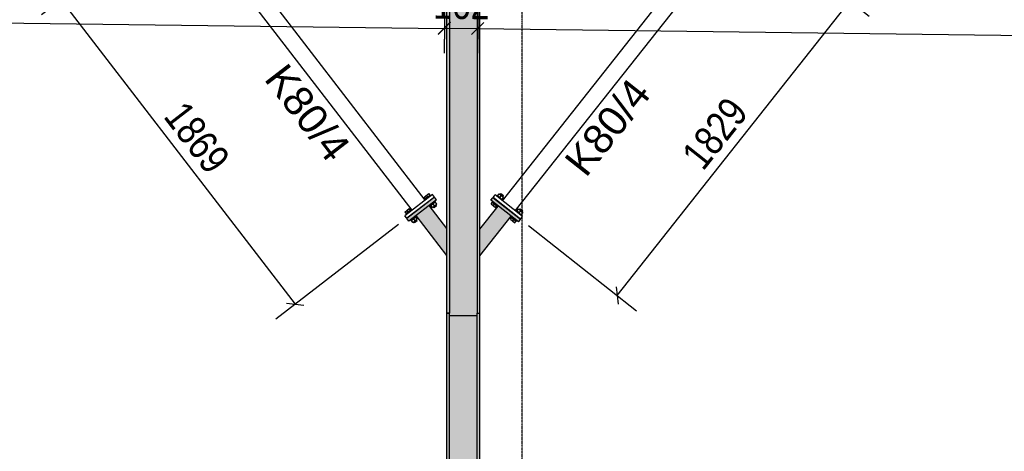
# Model space of a CAD drawing. Header units: millimetres. Extents: x -32861 to 254386, y 0 to 15445.
# Tile 3 of 67: x -25692 to -20898, y 6004 to 8105. Entities that reach past the tile are written whole.
import ezdxf

# ---------------------------------------------------------------- set-up
doc = ezdxf.new("R2010")
doc.units = ezdxf.units.MM
doc.linetypes.add('DXK_LINE_DOT3', pattern=[5.9187, 2.979, -0.9799, 0.9799, -0.9799])
doc.styles.add('Arial', font='ARIAL.TTF', dxfattribs={"height": 0.2})
doc.styles.add('Arial Narrow', font='ARIALN.TTF', dxfattribs={"height": 0.2})

# ---------------------------------------------------------------- blocks, each defined once
blk = doc.blocks.new('Bolt-94421 - 93498')
at = {"color": 7}
for p, q in [((-23369.4, 7245.5), (-23366.9, 7248.6)), ((-23366.9, 7248.6), (-23365.7, 7247.7)), ((-23365.7, 7247.7), (-23357.6, 7257.9)), ((-23365.7, 7247.7), (-23364.2, 7246.5)), ((-23364.2, 7246.5), (-23356.6, 7240.5)), ((-23357.6, 7257.9), (-23336.5, 7241.1)), ((-23356.6, 7240.5), (-23353.6, 7238.1)), ((-23355.1, 7239.3), (-23347, 7249.5)), ((-23353.3, 7254.5), (-23349.6, 7259.2)), ((-23349.6, 7259.2), (-23337, 7249.2)), ((-23336.5, 7241.1), (-23344.5, 7230.9)), ((-23340.8, 7244.5), (-23337, 7249.2)), ((-23397.3, 7207.7), (-23391.1, 7215.5)), ((-23397.3, 7207.7), (-23376.1, 7190.9)), ((-23392.3, 7216.4), (-23389.8, 7219.6)), ((-23392.3, 7216.4), (-23391.1, 7215.5)), ((-23391.1, 7215.5), (-23382, 7208.3)), ((-23386.7, 7199.3), (-23380.5, 7207.1)), ((-23382, 7208.3), (-23369.9, 7198.8)), ((-23376.1, 7190.9), (-23369.9, 7198.8)), ((-23374.4, 7227.8), (-23373.8, 7228.6)), ((-23369.9, 7198.8), (-23368.8, 7197.8)), ((-23368.8, 7197.8), (-23366.3, 7201)), ((-23361.9, 7217.9), (-23361.2, 7218.6)), ((-23353.6, 7238.1), (-23344.5, 7230.9)), ((-23345.8, 7226.9), (-23343.3, 7230)), ((-23344.5, 7230.9), (-23343.3, 7230)), ((-23298.2, 7142), (-23295.7, 7145.1)), ((-23280.3, 7153.4), (-23279.7, 7154.1)), ((-23275.2, 7171), (-23272.7, 7174.2)), ((-23271.6, 7173.2), (-23272.7, 7174.2)), ((-23271.6, 7173.2), (-23263.5, 7183.4)), ((-23262.5, 7166), (-23271.6, 7173.2)), ((-23267.7, 7143.4), (-23267.1, 7144.2)), ((-23263.5, 7183.4), (-23242.3, 7166.7)), ((-23262.5, 7166), (-23259.5, 7163.7)), ((-23261, 7164.9), (-23252.9, 7175.1)), ((-23259.5, 7163.7), (-23250.4, 7156.5)), ((-23259.2, 7180), (-23255.5, 7184.7)), ((-23255.5, 7184.7), (-23242.9, 7174.8)), ((-23251.7, 7152.4), (-23249.2, 7155.6)), ((-23242.3, 7166.7), (-23250.4, 7156.5)), ((-23250.4, 7156.5), (-23249.2, 7155.6)), ((-23246.6, 7170.1), (-23242.9, 7174.8)), ((-23303.2, 7133.2), (-23297, 7141.1)), ((-23303.2, 7133.2), (-23282, 7116.5)), ((-23287.9, 7133.9), (-23298.2, 7142)), ((-23292.6, 7124.9), (-23286.4, 7132.7)), ((-23274.6, 7123.4), (-23287.9, 7133.9)), ((-23282, 7116.5), (-23275.8, 7124.3)), ((-23274.6, 7123.4), (-23272.2, 7126.5))]:
    blk.add_line(p, q, dxfattribs=at)
blk = doc.blocks.new('Part-93592 - 93498')
blk.add_hatch(color=96).paths.add_polyline_path([(-23451.9, 9659.9), (-23464.9, 9659.9), (-23595.3, 9659.7), (-23598.9, 9659.7), (-23611.9, 9659.7), (-23611.9, 6675.6), (-23598.9, 6675.6), (-23598.9, 6665.5), (-23464.9, 6665.5), (-23464.9, 6675.6), (-23451.9, 6675.6)])
at = {"color": 96}
for p, q in [((-23611.9, 6675.6), (-23611.9, 9659.7)), ((-23598.9, 9659.7), (-23598.9, 6675.6)), ((-23464.9, 9659.9), (-23464.9, 6675.6)), ((-23451.9, 6675.6), (-23451.9, 9659.9)), ((-23598.9, 6675.6), (-23611.9, 6675.6)), ((-23598.9, 6665.5), (-23464.9, 6665.5)), ((-23464.9, 6675.6), (-23451.9, 6675.6))]:
    blk.add_line(p, q, dxfattribs=at)
blk = doc.blocks.new('Part-93932 - 93498')
blk.add_hatch(color=96).paths.add_polyline_path([(-23611.9, 6957.3), (-23611.9, 7088.4), (-23698.2, 7200.6), (-23761.6, 7151.8)])
at = {"color": 96}
for p, q in [((-23611.9, 7088.4), (-23698.2, 7200.6)), ((-23611.9, 6957.3), (-23761.6, 7151.8))]:
    blk.add_line(p, q, dxfattribs=at)
blk = doc.blocks.new('Part-93942 - 93498')
blk.add_hatch(color=96).paths.add_polyline_path([(-23797.3, 7124.4), (-23662.6, 7228.1), (-23672.3, 7240.8), (-23807, 7137.1)])
at = {"color": 96}
for p, q in [((-23672.3, 7240.8), (-23807, 7137.1)), ((-23662.6, 7228.1), (-23672.3, 7240.8)), ((-23662.6, 7228.1), (-23797.3, 7124.4)), ((-23797.3, 7124.4), (-23807, 7137.1))]:
    blk.add_line(p, q, dxfattribs=at)
blk = doc.blocks.new('Part-93945 - 93498')
at = {"color": 7}
for p, q in [((-23682.7, 7254.2), (-23817.4, 7150.5)), ((-23673, 7241.6), (-23807.7, 7137.9)), ((-23673, 7241.6), (-23682.7, 7254.2)), ((-23807.7, 7137.9), (-23817.4, 7150.5))]:
    blk.add_line(p, q, dxfattribs=at)
blk = doc.blocks.new('Part-93953 - 93498')
at = {"color": 7}
for p, q in [((-23718.4, 7226.8), (-24839.2, 8682.5)), ((-23781.8, 7178), (-24902.6, 8633.7))]:
    blk.add_line(p, q, dxfattribs=at)
blk = doc.blocks.new('Part-93988 - 93498')
blk.add_hatch(color=96).paths.add_polyline_path([(-23464.9, 6665.5), (-23598.9, 6665.5), (-23598.9, 6675.6), (-23611.9, 6675.6), (-23611.9, 1355), (-23451.9, 1355), (-23451.9, 6675.6), (-23464.9, 6675.6)])
at = {"color": 96}
for p, q in [((-23611.9, 1355), (-23611.9, 6675.6)), ((-23611.9, 6675.6), (-23598.9, 6675.6)), ((-23598.9, 1355), (-23598.9, 6675.6)), ((-23598.9, 6665.5), (-23464.9, 6665.5)), ((-23464.9, 1355), (-23464.9, 6675.6)), ((-23464.9, 6675.6), (-23451.9, 6675.6)), ((-23451.9, 1355), (-23451.9, 6675.6))]:
    blk.add_line(p, q, dxfattribs=at)
blk = doc.blocks.new('Bolt-93997 - 93498')
at = {"color": 7}
for p, q in [((-23721.8, 7241.8), (-23700.4, 7258.3)), ((-23715.7, 7233.9), (-23721.8, 7241.8)), ((-23703.5, 7243.3), (-23715.7, 7233.9)), ((-23705, 7242.2), (-23711.1, 7250.1)), ((-23695.8, 7249.2), (-23703.5, 7243.3)), ((-23694.3, 7250.4), (-23700.4, 7258.3)), ((-23695.8, 7249.2), (-23694.3, 7250.4)), ((-23694.3, 7250.4), (-23693.1, 7251.3)), ((-23690.6, 7248.1), (-23693.1, 7251.3)), ((-23715.7, 7233.9), (-23716.9, 7233)), ((-23714.4, 7229.8), (-23716.9, 7233)), ((-23698.5, 7220.6), (-23699.1, 7221.4)), ((-23691.8, 7200.5), (-23694.3, 7203.7)), ((-23691.8, 7200.5), (-23678.4, 7210.8)), ((-23682.7, 7191.1), (-23690.7, 7201.4)), ((-23685.8, 7230.4), (-23686.4, 7231.2)), ((-23682.7, 7191.1), (-23661.3, 7207.6)), ((-23672, 7199.4), (-23680, 7209.7)), ((-23678.4, 7210.8), (-23670.8, 7216.7)), ((-23674.7, 7189.7), (-23678.4, 7194.5)), ((-23662, 7199.5), (-23674.7, 7189.7)), ((-23670.8, 7216.7), (-23669.3, 7217.9)), ((-23668.1, 7218.8), (-23670.5, 7222)), ((-23669.3, 7217.9), (-23668.1, 7218.8)), ((-23661.3, 7207.6), (-23669.3, 7217.9)), ((-23662, 7199.5), (-23665.7, 7204.2)), ((-23816.8, 7168.6), (-23795.5, 7185.1)), ((-23810.7, 7160.7), (-23816.8, 7168.6)), ((-23810.7, 7160.7), (-23811.9, 7159.8)), ((-23809.5, 7156.6), (-23811.9, 7159.8)), ((-23798.5, 7170.1), (-23810.7, 7160.7)), ((-23800.1, 7168.9), (-23806.2, 7176.9)), ((-23790.9, 7176), (-23798.5, 7170.1)), ((-23789.4, 7177.2), (-23795.5, 7185.1)), ((-23793.6, 7147.4), (-23794.2, 7148.2)), ((-23788.2, 7178.1), (-23790.9, 7176)), ((-23785.7, 7174.9), (-23788.2, 7178.1)), ((-23780.9, 7157.2), (-23781.5, 7158)), ((-23773.5, 7137.6), (-23765.8, 7143.5)), ((-23765.8, 7143.5), (-23764.3, 7144.7)), ((-23763.2, 7145.6), (-23765.6, 7148.8)), ((-23764.3, 7144.7), (-23763.2, 7145.6)), ((-23756.4, 7134.4), (-23764.3, 7144.7)), ((-23786.9, 7127.3), (-23789.4, 7130.5)), ((-23786.9, 7127.3), (-23773.5, 7137.6)), ((-23777.8, 7117.9), (-23785.7, 7128.2)), ((-23777.8, 7117.9), (-23756.4, 7134.4)), ((-23767.1, 7126.2), (-23775, 7136.5)), ((-23769.8, 7116.5), (-23773.4, 7121.3)), ((-23757.1, 7126.3), (-23769.8, 7116.5)), ((-23757.1, 7126.3), (-23760.8, 7131))]:
    blk.add_line(p, q, dxfattribs=at)
blk = doc.blocks.new('Part-94395 - 93498')
blk.add_hatch(color=96).paths.add_polyline_path([(-23451.9, 6955.7), (-23299.6, 7148.2), (-23362.4, 7197.9), (-23451.9, 7084.7)])
at = {"color": 96}
for p, q in [((-23451.9, 7084.7), (-23362.4, 7197.9)), ((-23451.9, 6955.7), (-23299.6, 7148.2))]:
    blk.add_line(p, q, dxfattribs=at)
blk = doc.blocks.new('Part-94398 - 93498')
at = {"color": 7}
for p, q in [((-23341.9, 7223.7), (-22227.6, 8633.2)), ((-23279.1, 7174.1), (-22164.8, 8583.6))]:
    blk.add_line(p, q, dxfattribs=at)
blk = doc.blocks.new('Part-94424 - 93498')
at = {"color": 7}
for p, q in [((-23387.1, 7239.1), (-23377.2, 7251.7)), ((-23253.8, 7133.7), (-23387.1, 7239.1)), ((-23243.8, 7146.2), (-23377.2, 7251.7)), ((-23253.8, 7133.7), (-23243.8, 7146.2))]:
    blk.add_line(p, q, dxfattribs=at)
blk = doc.blocks.new('Part-94427 - 93498')
blk.add_hatch(color=96).paths.add_polyline_path([(-23264.3, 7120.3), (-23254.4, 7132.9), (-23387.7, 7238.3), (-23397.7, 7225.8)])
at = {"color": 96}
for p, q in [((-23397.7, 7225.8), (-23387.7, 7238.3)), ((-23264.3, 7120.3), (-23397.7, 7225.8)), ((-23254.4, 7132.9), (-23387.7, 7238.3)), ((-23264.3, 7120.3), (-23254.4, 7132.9))]:
    blk.add_line(p, q, dxfattribs=at)
blk = doc.blocks.new('Bolt-94594 - 93498')
at = {"color": 7}
for p, q in [((-23369.4, 7245.5), (-23366.9, 7248.6)), ((-23365.7, 7247.7), (-23366.9, 7248.6)), ((-23365.7, 7247.7), (-23357.6, 7257.9)), ((-23356.6, 7240.5), (-23365.7, 7247.7)), ((-23357.6, 7257.9), (-23336.5, 7241.1)), ((-23356.6, 7240.5), (-23353.6, 7238.1)), ((-23355.1, 7239.3), (-23347, 7249.5)), ((-23353.3, 7254.5), (-23349.6, 7259.2)), ((-23349.6, 7259.2), (-23337, 7249.2)), ((-23336.5, 7241.1), (-23344.5, 7230.9)), ((-23340.8, 7244.5), (-23337, 7249.2)), ((-23397.3, 7207.7), (-23391.1, 7215.5)), ((-23397.3, 7207.7), (-23376.1, 7190.9)), ((-23392.3, 7216.4), (-23389.8, 7219.6)), ((-23392.3, 7216.4), (-23391.1, 7215.5)), ((-23391.1, 7215.5), (-23382, 7208.3)), ((-23386.7, 7199.3), (-23380.5, 7207.1)), ((-23382, 7208.3), (-23369.9, 7198.8)), ((-23376.1, 7190.9), (-23369.9, 7198.8)), ((-23374.4, 7227.8), (-23373.8, 7228.6)), ((-23369.9, 7198.8), (-23368.8, 7197.8)), ((-23368.8, 7197.8), (-23366.3, 7201)), ((-23361.9, 7217.9), (-23361.2, 7218.6)), ((-23353.6, 7238.1), (-23343.3, 7230)), ((-23345.8, 7226.9), (-23343.3, 7230)), ((-23298.2, 7142), (-23295.7, 7145.1)), ((-23280.3, 7153.4), (-23279.7, 7154.1)), ((-23275.2, 7171), (-23272.7, 7174.2)), ((-23270.1, 7172.1), (-23272.7, 7174.2)), ((-23271.6, 7173.2), (-23263.5, 7183.4)), ((-23262.5, 7166), (-23270.1, 7172.1)), ((-23267.7, 7143.4), (-23267.1, 7144.2)), ((-23263.5, 7183.4), (-23242.3, 7166.7)), ((-23262.5, 7166), (-23259.5, 7163.7)), ((-23261, 7164.9), (-23252.9, 7175.1)), ((-23259.5, 7163.7), (-23250.4, 7156.5)), ((-23259.2, 7180), (-23255.5, 7184.7)), ((-23255.5, 7184.7), (-23242.9, 7174.8)), ((-23251.7, 7152.4), (-23249.2, 7155.6)), ((-23242.3, 7166.7), (-23250.4, 7156.5)), ((-23250.4, 7156.5), (-23249.2, 7155.6)), ((-23246.6, 7170.1), (-23242.9, 7174.8)), ((-23303.2, 7133.2), (-23297, 7141.1)), ((-23303.2, 7133.2), (-23282, 7116.5)), ((-23298.2, 7142), (-23295.5, 7139.9)), ((-23295.5, 7139.9), (-23287.9, 7133.9)), ((-23292.6, 7124.9), (-23286.4, 7132.7)), ((-23287.9, 7133.9), (-23275.8, 7124.3)), ((-23282, 7116.5), (-23275.8, 7124.3)), ((-23275.8, 7124.3), (-23274.6, 7123.4)), ((-23274.6, 7123.4), (-23272.2, 7126.5))]:
    blk.add_line(p, q, dxfattribs=at)
blk = doc.blocks.new('Bolt-94757 - 93498')
at = {"color": 7}
for p, q in [((-23721.8, 7241.8), (-23700.4, 7258.3)), ((-23715.7, 7233.9), (-23721.8, 7241.8)), ((-23703.5, 7243.3), (-23716.9, 7233)), ((-23705, 7242.2), (-23711.1, 7250.1)), ((-23695.8, 7249.2), (-23703.5, 7243.3)), ((-23694.3, 7250.4), (-23700.4, 7258.3)), ((-23695.8, 7249.2), (-23694.3, 7250.4)), ((-23694.3, 7250.4), (-23693.1, 7251.3)), ((-23690.6, 7248.1), (-23693.1, 7251.3)), ((-23714.4, 7229.8), (-23716.9, 7233)), ((-23698.5, 7220.6), (-23699.1, 7221.4)), ((-23691.8, 7200.5), (-23694.3, 7203.7)), ((-23691.8, 7200.5), (-23678.4, 7210.8)), ((-23682.7, 7191.1), (-23690.7, 7201.4)), ((-23685.8, 7230.4), (-23686.4, 7231.2)), ((-23682.7, 7191.1), (-23661.3, 7207.6)), ((-23672, 7199.4), (-23680, 7209.7)), ((-23678.4, 7210.8), (-23670.8, 7216.7)), ((-23674.7, 7189.7), (-23678.4, 7194.5)), ((-23662, 7199.5), (-23674.7, 7189.7)), ((-23670.8, 7216.7), (-23669.3, 7217.9)), ((-23668.1, 7218.8), (-23670.5, 7222)), ((-23669.3, 7217.9), (-23668.1, 7218.8)), ((-23661.3, 7207.6), (-23669.3, 7217.9)), ((-23662, 7199.5), (-23665.7, 7204.2)), ((-23816.8, 7168.6), (-23795.5, 7185.1)), ((-23810.7, 7160.7), (-23816.8, 7168.6)), ((-23798.5, 7170.1), (-23811.9, 7159.8)), ((-23809.5, 7156.6), (-23811.9, 7159.8)), ((-23800.1, 7168.9), (-23806.2, 7176.9)), ((-23790.9, 7176), (-23798.5, 7170.1)), ((-23789.4, 7177.2), (-23795.5, 7185.1)), ((-23793.6, 7147.4), (-23794.2, 7148.2)), ((-23788.2, 7178.1), (-23790.9, 7176)), ((-23785.7, 7174.9), (-23788.2, 7178.1)), ((-23780.9, 7157.2), (-23781.5, 7158)), ((-23773.5, 7137.6), (-23765.8, 7143.5)), ((-23765.8, 7143.5), (-23763.2, 7145.6)), ((-23763.2, 7145.6), (-23765.6, 7148.8)), ((-23756.4, 7134.4), (-23764.3, 7144.7)), ((-23786.9, 7127.3), (-23789.4, 7130.5)), ((-23786.9, 7127.3), (-23773.5, 7137.6)), ((-23777.8, 7117.9), (-23785.7, 7128.2)), ((-23777.8, 7117.9), (-23756.4, 7134.4)), ((-23767.1, 7126.2), (-23775, 7136.5)), ((-23769.8, 7116.5), (-23773.4, 7121.3)), ((-23757.1, 7126.3), (-23769.8, 7116.5)), ((-23757.1, 7126.3), (-23760.8, 7131))]:
    blk.add_line(p, q, dxfattribs=at)
blk = doc.blocks.new('GridLine-95859 - 93498')
at = {"color": 6, "linetype": 'DXK_LINE_DOT3'}
blk.add_line((-23245.6, 400), (-23245.6, 11608.2), dxfattribs=at)
blk = doc.blocks.new('StraightDimension-95379 - 93498')
at = {"color": 174}
for p, q in [((-23451.5, 8899.5), (-23463.7, 7942)), ((-23431.8, 8091.6), (-23492.5, 8032.3)), ((-23462.1, 8061.9), (-12262.2, 7919.5))]:
    blk.add_line(p, q, dxfattribs=at)
blk = doc.blocks.new('StraightDimension-95380 - 93498')
at = {"color": 174}
for p, q in [((-23613.5, 8908.3), (-23625.8, 7944)), ((-23451.5, 8899.5), (-23463.7, 7941.9)), ((-23593.9, 8093.6), (-23654.6, 8034.3)), ((-23624.2, 8064), (-23462.1, 8061.9)), ((-23492.5, 8032.3), (-23431.8, 8091.5))]:
    blk.add_line(p, q, dxfattribs=at)
at = {"color": 30, "style": 'Arial Narrow'}
blk.add_text('162', height=143.16, rotation=359.2723, dxfattribs=at).set_placement((-23679.4, 8109.7))
blk = doc.blocks.new('StraightDimension-95381 - 93498')
at = {"color": 174}
for p, q in [((-23613.5, 8908.3), (-23625.8, 7942.5)), ((-28379.2, 8122.9), (-23624.3, 8062.4)), ((-23654.6, 8032.8), (-23593.9, 8092.1))]:
    blk.add_line(p, q, dxfattribs=at)
blk = doc.blocks.new('StraightDimension-95604 - 93498')
at = {"color": 174}
for p, q in [((-24987.6, 8588.4), (-25585.9, 8127.8)), ((-25448.7, 8195.6), (-25532.9, 8206.5)), ((-25490.8, 8201), (-24350.5, 6719.9)), ((-23847.3, 7107.3), (-24445.5, 6646.7)), ((-24392.5, 6725.4), (-24308.4, 6714.5))]:
    blk.add_line(p, q, dxfattribs=at)
at = {"color": 30, "style": 'Arial Narrow'}
blk.add_text('1869', height=143.16, rotation=307.5916, dxfattribs=at).set_placement((-24996.2, 7632.4))
blk = doc.blocks.new('StraightDimension-95673 - 93498')
at = {"color": 174}
for p, q in [((-22080.4, 8537.2), (-21555.4, 8122.2)), ((-21644.6, 8154.5), (-21654.4, 8238.7)), ((-22783.7, 6762), (-21649.5, 8196.6)), ((-23214.5, 7102.7), (-22689.5, 6687.6)), ((-22788.6, 6804.2), (-22778.7, 6719.9))]:
    blk.add_line(p, q, dxfattribs=at)
at = {"color": 30, "style": 'Arial Narrow'}
blk.add_text('1829', height=143.16, rotation=51.6693, dxfattribs=at).set_placement((-22365, 7364.2))
blk = doc.blocks.new('Mark-93951 - 93498')
at = {"color": 30, "style": 'Arial'}
blk.add_text('K80/4', height=143.26, rotation=307.5916, dxfattribs=at).set_placement((-24506.4, 7815.9))
blk = doc.blocks.new('Mark-94396 - 93498')
at = {"color": 30, "style": 'Arial'}
blk.add_text('K80/4', height=143.26, rotation=51.6693, dxfattribs=at).set_placement((-22935.8, 7331.7))

msp = doc.modelspace()

# ---------------------------------------------------------------- block references
for name in ['GridLine-95859 - 93498', 'Part-93592 - 93498', 'StraightDimension-95381 - 93498', 'StraightDimension-95380 - 93498', 'StraightDimension-95379 - 93498', 'Part-93953 - 93498', 'Part-94398 - 93498', 'StraightDimension-95604 - 93498', 'StraightDimension-95673 - 93498', 'Mark-93951 - 93498', 'Mark-94396 - 93498', 'Part-93945 - 93498', 'Bolt-93997 - 93498', 'Bolt-94757 - 93498', 'Part-93942 - 93498', 'Bolt-94421 - 93498', 'Bolt-94594 - 93498', 'Part-94424 - 93498', 'Part-93932 - 93498', 'Part-94395 - 93498', 'Part-94427 - 93498', 'Part-93988 - 93498']:
    msp.add_blockref(name, (0, 0))

doc.saveas('drawing.dxf')
